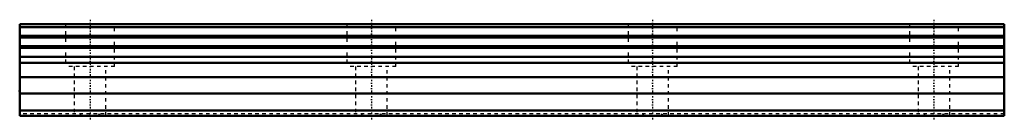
# Model space of a CAD drawing. Header units: millimetres. Extents: x -20 to 260, y -1 to 27.
import ezdxf

# ---------------------------------------------------------------- set-up
doc = ezdxf.new("R2010")
doc.units = ezdxf.units.MM
doc.linetypes.add('Center', pattern=[1.5, 0.45, -0.5, 0.05, -0.5])
doc.linetypes.add('Dashed', pattern=[2, 1, -1])
for name, color, linetype, lineweight in [('2d ConnectionPoints', 7, 'Continuous', 50), ('AM_0', 7, 'Continuous', 50), ('AM_7', 7, 'Center', 25), ('AM_9', 6, 'Dashed', 25)]:
    doc.layers.add(name, color=color, linetype=linetype, lineweight=lineweight)

msp = doc.modelspace()

# ---------------------------------------------------------------- linework, layer by layer
at = {"layer": '2d ConnectionPoints'}
for p in [(-20, 7), (0, 0), (0, 0)]:
    msp.add_point(p, dxfattribs=at)
at = {"layer": 'AM_0'}
for p, q in [((260, 26), (-20, 26)), ((-20, 26), (-20, 0)), ((260, 25.21), (-20, 25.21)), ((260, 26), (260, 0)), ((260, 22.69), (-20, 22.69)), ((260, 22.22), (-20, 22.22)), ((260, 19.78), (-20, 19.78)), ((260, 19.31), (-20, 19.31)), ((260, 16.78), (-20, 16.78)), ((260, 15.08), (-20, 15.08)), ((260, 11), (-20, 11)), ((260, 6.3), (-20, 6.3)), ((260, 1.5), (-20, 1.5)), ((260, 0), (-20, 0))]:
    msp.add_line(p, q, dxfattribs=at)
at = {"layer": 'AM_7'}
for p, q in [((0, 27.3), (0, -1.3)), ((80, 27.3), (80, -1.3)), ((160, 27.3), (160, -1.3)), ((240, 27.3), (240, -1.3))]:
    msp.add_line(p, q, dxfattribs=at)
at = {"layer": 'AM_9'}
for p, q in [((-7, 26), (-7, 14)), ((7, 14), (7, 26)), ((73, 26), (73, 14)), ((87, 14), (87, 26)), ((153, 26), (153, 14)), ((167, 14), (167, 26)), ((233, 26), (233, 14)), ((247, 14), (247, 26)), ((7, 14), (-7, 14)), ((-4.5, 14), (-4.5, 0)), ((4.5, 0), (4.5, 14)), ((87, 14), (73, 14)), ((75.5, 14), (75.5, 0)), ((84.5, 0), (84.5, 14)), ((167, 14), (153, 14)), ((155.5, 14), (155.5, 0)), ((164.5, 0), (164.5, 14)), ((247, 14), (233, 14)), ((235.5, 14), (235.5, 0)), ((244.5, 0), (244.5, 14)), ((260, 0.5), (-20, 0.5))]:
    msp.add_line(p, q, dxfattribs=at)
for points in [[(-2.49, 0.5), (-2.8, 0.27), (-3.1, 0.01), (-3.11, 0)], [(3.11, 0), (2.82, 0.26), (2.5, 0.49), (2.49, 0.5)], [(77.51, 0.5), (77.2, 0.27), (76.9, 0.01), (76.89, 0)], [(83.11, 0), (82.82, 0.26), (82.5, 0.49), (82.49, 0.5)], [(157.51, 0.5), (157.2, 0.27), (156.9, 0.01), (156.89, 0)], [(163.11, 0), (162.82, 0.26), (162.5, 0.49), (162.49, 0.5)], [(237.51, 0.5), (237.2, 0.27), (236.9, 0.01), (236.89, 0)], [(243.11, 0), (242.82, 0.26), (242.5, 0.49), (242.49, 0.5)]]:
    msp.add_lwpolyline(points, dxfattribs=at)

doc.saveas('drawing.dxf')
